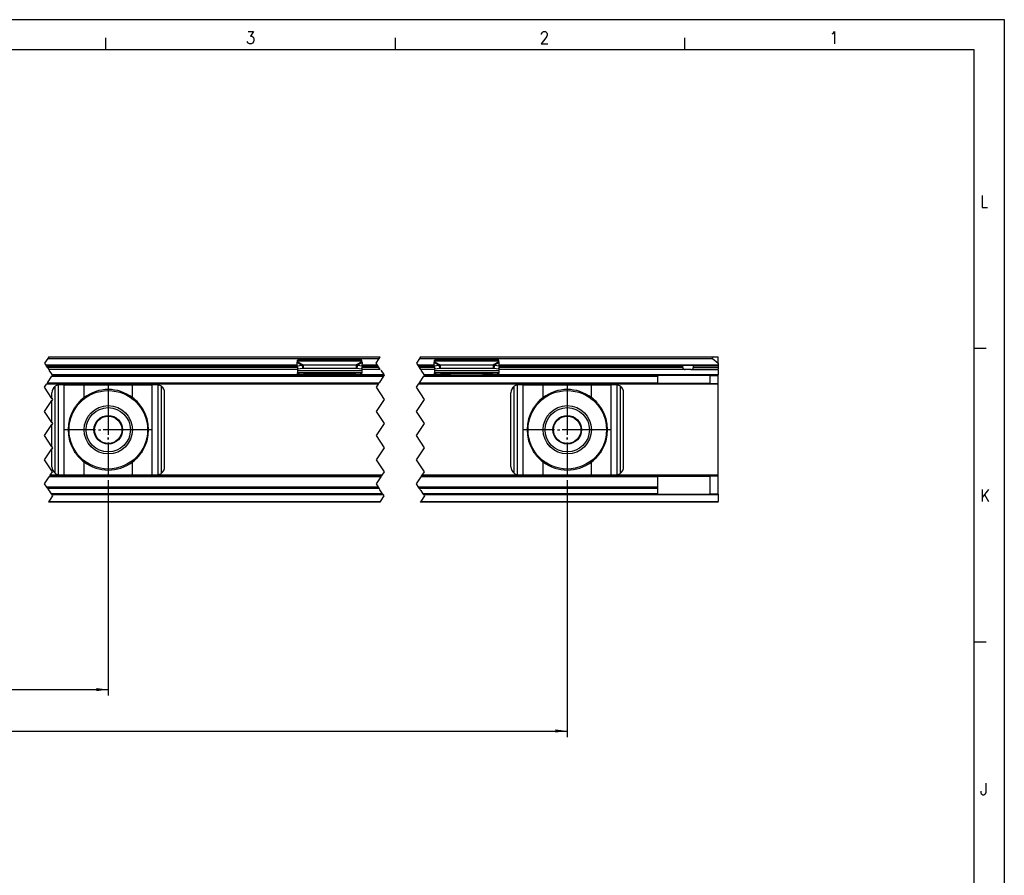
# Model space of a CAD drawing. Header units: millimetres. Extents: x -418 to 2750, y -1084 to 1393.
# Tile 33 of 74: x 259 to 422, y 302 to 443. Entities that reach past the tile are written whole.
import ezdxf

# ---------------------------------------------------------------- set-up
doc = ezdxf.new("R2010")
doc.units = ezdxf.units.MM
doc.linetypes.add('DOT_CENTER', pattern=[14, 12, -1, 0, -1])
doc.layers.add('1', color=7, linetype='Continuous')
doc.styles.add('CONVERTER_12', font='txt.shx', dxfattribs={"width": 0.9})
doc.dimstyles.new('ME10_DIM_36', dxfattribs={"dimtxt": 3, "dimasz": 3, "dimexe": 1.5, "dimexo": 1.5, "dimgap": 1.5, "dimtad": 1, "dimdsep": 46, "dimtxsty": 'CONVERTER_12', "dimsah": 1, "dimcen": 0.09, "dimclrd": 2, "dimclre": 2, "dimclrt": 2, "dimadec": 0, "dimazin": 0, "dimtol": 1, "dimtp": 0.25, "dimtm": 0.25, "dimtfac": 0.75, "dimtdec": 0, "dimtix": 1, "dimtmove": 0, "dimatfit": 3, "dimfxl": 1, "dimtolj": 1, "dimtzin": 0, "dimarcsym": 0})
doc.dimstyles.new('ME10_DIM_45', dxfattribs={"dimtxt": 3, "dimasz": 3, "dimexe": 1.5, "dimexo": 1.5, "dimgap": 1.5, "dimtad": 1, "dimdsep": 46, "dimtxsty": 'CONVERTER_12', "dimsah": 1, "dimcen": 0.09, "dimclrd": 2, "dimclre": 2, "dimclrt": 2, "dimadec": 0, "dimazin": 0, "dimtol": 1, "dimtp": 0.25, "dimtm": 0.25, "dimtfac": 0.75, "dimtdec": 0, "dimtix": 1, "dimtmove": 0, "dimatfit": 3, "dimfxl": 1, "dimtolj": 1, "dimtzin": 0, "dimarcsym": 0})

# ---------------------------------------------------------------- blocks, each defined once
blk = doc.blocks.new('SOPORTE_SV2__26', base_point=(-493.09, 545.35))
at = {"color": 2, "linetype": 'DOT_CENTER'}
for p, q in [((395.38, 581.1), (394.58, 579.9)), ((394.58, 579.9), (394.91, 579.4)), ((395.61, 581.45), (395.38, 581.1)), ((476.93, 579.9), (477.73, 581.1)), ((477.26, 579.4), (476.93, 579.9)), ((477.73, 581.1), (477.96, 581.45)), ((487.73, 581.1), (486.93, 579.9)), ((486.93, 579.9), (487.26, 579.4)), ((487.96, 581.45), (487.73, 581.1)), ((394.91, 579.4), (394.95, 579.35)), ((395.08, 579.15), (394.95, 579.35)), ((395.28, 578.85), (395.08, 579.15)), ((395.28, 578.85), (395.61, 578.35)), ((396.48, 577.05), (395.75, 578.15)), ((477.3, 579.35), (477.26, 579.4)), ((477.3, 579.35), (477.43, 579.15)), ((477.43, 579.15), (477.63, 578.85)), ((477.96, 578.35), (477.63, 578.85)), ((478.1, 578.15), (478.83, 577.05)), ((487.26, 579.4), (487.3, 579.35)), ((487.43, 579.15), (487.3, 579.35)), ((487.63, 578.85), (487.43, 579.15)), ((487.63, 578.85), (487.96, 578.35)), ((488.83, 577.05), (488.1, 578.15)), ((395.08, 574.65), (395.21, 574.85)), ((395.35, 575.05), (395.21, 574.85)), ((395.35, 575.05), (396.41, 576.65)), ((396.55, 576.85), (396.41, 576.65)), ((396.58, 576.9), (396.48, 577.05)), ((396.55, 576.85), (396.58, 576.9)), ((477.56, 574.85), (477.43, 574.65)), ((477.56, 574.85), (477.7, 575.05)), ((478.76, 576.65), (477.7, 575.05)), ((478.76, 576.65), (478.9, 576.85)), ((478.83, 577.05), (478.93, 576.9)), ((478.93, 576.9), (478.9, 576.85)), ((487.43, 574.65), (487.56, 574.85)), ((487.7, 575.05), (487.56, 574.85)), ((487.7, 575.05), (488.76, 576.65)), ((488.9, 576.85), (488.76, 576.65)), ((488.93, 576.9), (488.83, 577.05)), ((488.9, 576.85), (488.93, 576.9)), ((394.58, 573.9), (395.08, 574.65)), ((396.41, 571.15), (394.58, 573.9)), ((477.43, 574.65), (476.93, 573.9)), ((476.93, 573.9), (478.93, 570.9)), ((486.93, 573.9), (487.43, 574.65)), ((488.93, 570.9), (486.93, 573.9)), ((394.58, 567.9), (396.41, 570.65)), ((396.41, 571.15), (396.58, 570.9)), ((396.58, 570.9), (396.41, 570.65)), ((478.93, 570.9), (476.93, 567.9)), ((486.93, 567.9), (488.93, 570.9)), ((396.41, 565.15), (394.58, 567.9)), ((476.93, 567.9), (478.93, 564.9)), ((488.93, 564.9), (486.93, 567.9)), ((396.41, 565.15), (396.58, 564.9)), ((394.58, 561.9), (396.41, 564.65)), ((396.58, 564.9), (396.41, 564.65)), ((478.93, 564.9), (476.93, 561.9)), ((486.93, 561.9), (488.93, 564.9)), ((396.41, 559.15), (394.58, 561.9)), ((476.93, 561.9), (478.93, 558.9)), ((488.93, 558.9), (486.93, 561.9)), ((394.58, 555.9), (396.41, 558.65)), ((396.41, 559.15), (396.58, 558.9)), ((396.58, 558.9), (396.41, 558.65)), ((478.93, 558.9), (476.93, 555.9)), ((486.93, 555.9), (488.93, 558.9)), ((396.58, 552.9), (394.58, 555.9)), ((476.93, 555.9), (478.93, 552.9)), ((488.93, 552.9), (486.93, 555.9)), ((396.01, 552.05), (396.58, 552.9)), ((478.93, 552.9), (478.36, 552.05)), ((488.36, 552.05), (488.93, 552.9)), ((394.58, 549.9), (395.75, 551.65)), ((395.88, 551.85), (395.75, 551.65)), ((395.88, 551.85), (396.01, 552.05)), ((478.1, 551.65), (476.93, 549.9)), ((478.1, 551.65), (478.23, 551.85)), ((478.36, 552.05), (478.23, 551.85)), ((486.93, 549.9), (488.1, 551.65)), ((488.23, 551.85), (488.1, 551.65)), ((488.23, 551.85), (488.36, 552.05)), ((395.13, 549.07), (394.58, 549.9)), ((395.32, 548.79), (395.13, 549.07)), ((395.32, 548.79), (395.54, 548.46)), ((395.54, 548.46), (396.2, 547.47)), ((476.93, 549.9), (477.48, 549.07)), ((477.48, 549.07), (477.67, 548.79)), ((477.89, 548.46), (477.67, 548.79)), ((478.55, 547.47), (477.89, 548.46)), ((487.48, 549.07), (486.93, 549.9)), ((487.67, 548.79), (487.48, 549.07)), ((487.89, 548.46), (487.67, 548.79)), ((487.89, 548.46), (488.02, 548.26)), ((488.02, 548.26), (488.55, 547.47)), ((395.68, 545.55), (395.55, 545.35)), ((396.58, 546.9), (395.68, 545.55)), ((396.2, 547.47), (396.28, 547.35)), ((396.41, 547.15), (396.28, 547.35)), ((396.41, 547.15), (396.58, 546.9)), ((477.9, 545.35), (478.03, 545.55)), ((478.03, 545.55), (478.93, 546.9)), ((478.63, 547.35), (478.55, 547.47)), ((478.63, 547.35), (478.76, 547.15)), ((478.93, 546.9), (478.76, 547.15)), ((488.03, 545.55), (487.9, 545.35)), ((488.93, 546.9), (488.03, 545.55)), ((488.55, 547.47), (488.63, 547.35)), ((488.76, 547.15), (488.63, 547.35)), ((488.76, 547.15), (488.93, 546.9))]:
    blk.add_line(p, q, dxfattribs=at)
at = {"color": 3, "linetype": 'Continuous'}
for p, q in [((395.38, 581.1), (477.73, 581.1)), ((457.31, 580.03), (458.5, 579.41)), ((473.41, 580.41), (457.41, 580.41)), ((457.41, 580.23), (458.83, 579.5)), ((473.41, 580.23), (472, 579.5)), ((473.52, 580.03), (472.33, 579.41)), ((487.73, 581.1), (560.49, 581.1)), ((491.31, 580.03), (492.5, 579.41)), ((507.41, 580.41), (491.41, 580.41)), ((491.41, 580.23), (492.83, 579.5)), ((507.41, 580.23), (506, 579.5)), ((507.52, 580.03), (506.33, 579.41)), ((457.32, 579.4), (394.91, 579.4)), ((395.08, 579.15), (457.35, 579.15)), ((457.41, 578.85), (395.28, 578.85)), ((473.41, 578.01), (457.41, 578.01)), ((477.63, 578.85), (473.41, 578.85)), ((473.48, 579.15), (477.43, 579.15)), ((477.26, 579.4), (473.51, 579.4)), ((491.32, 579.4), (487.26, 579.4)), ((487.43, 579.15), (491.35, 579.15)), ((491.41, 578.85), (487.63, 578.85)), ((507.41, 578.01), (491.41, 578.01)), ((553.1, 578.85), (507.41, 578.85)), ((507.48, 579.15), (553.1, 579.15)), ((561.91, 579.4), (507.51, 579.4)), ((561.91, 579.15), (555.73, 579.15)), ((555.73, 578.85), (561.91, 578.85)), ((395.35, 575.05), (477.7, 575.05)), ((396.41, 576.65), (478.76, 576.65)), ((396.48, 577.05), (457.5, 577.05)), ((471.92, 577.13), (458.91, 577.13)), ((458.91, 577.02), (458.91, 576.95)), ((471.92, 576.95), (471.92, 577.02)), ((473.33, 577.05), (478.83, 577.05)), ((487.7, 575.05), (546.91, 575.05)), ((488.76, 576.65), (546.91, 576.65)), ((488.83, 577.05), (491.5, 577.05)), ((505.92, 577.13), (492.91, 577.13)), ((492.91, 577.02), (492.91, 576.95)), ((505.92, 576.95), (505.92, 577.02)), ((507.33, 577.05), (561.91, 577.05)), ((477.43, 574.65), (395.08, 574.65)), ((397.21, 552.55), (397.21, 574.15)), ((398.01, 552.19), (398.01, 574.51)), ((399.49, 552.15), (399.49, 574.55)), ((404.41, 571.34), (404.41, 574.55)), ((416.42, 571.34), (416.42, 574.55)), ((421.34, 552.15), (421.34, 574.55)), ((422.82, 552.19), (422.82, 574.51)), ((423.61, 552.55), (423.61, 574.15)), ((561.91, 574.65), (487.43, 574.65)), ((511.21, 552.55), (511.21, 574.15)), ((512.01, 552.19), (512.01, 574.51)), ((513.49, 552.15), (513.49, 574.55)), ((518.41, 571.34), (518.41, 574.55)), ((530.42, 571.34), (530.42, 574.55)), ((535.34, 552.15), (535.34, 574.55)), ((536.82, 552.19), (536.82, 574.51)), ((537.61, 552.55), (537.61, 574.15)), ((404.41, 552.15), (404.41, 555.36)), ((416.42, 552.15), (416.42, 555.36)), ((518.41, 552.15), (518.41, 555.36)), ((530.42, 552.15), (530.42, 555.36)), ((478.1, 551.65), (395.75, 551.65)), ((478.36, 552.05), (396.01, 552.05)), ((546.91, 551.65), (488.1, 551.65)), ((561.91, 552.05), (488.36, 552.05)), ((477.67, 548.79), (395.32, 548.79)), ((546.91, 548.79), (487.67, 548.79)), ((395.68, 545.55), (478.03, 545.55)), ((478.55, 547.47), (396.2, 547.47)), ((478.76, 547.15), (396.41, 547.15)), ((488.03, 545.55), (561.91, 545.55)), ((546.91, 547.47), (488.55, 547.47)), ((561.91, 547.15), (488.76, 547.15))]:
    blk.add_line(p, q, dxfattribs=at)
at = {"color": 7, "linetype": 'Continuous'}
for p, q in [((395.61, 581.45), (477.96, 581.45)), ((457.33, 579.23), (457.31, 580.03)), ((457.41, 580.41), (457.41, 580.62)), ((473.41, 580.62), (457.41, 580.62)), ((457.41, 580.23), (457.41, 580.41)), ((473.41, 580.41), (473.41, 580.62)), ((473.41, 580.23), (473.41, 580.41)), ((473.5, 579.23), (473.52, 580.03)), ((487.96, 581.45), (560.62, 581.45)), ((491.33, 579.23), (491.31, 580.03)), ((491.41, 580.41), (491.41, 580.62)), ((507.41, 580.62), (491.41, 580.62)), ((491.41, 580.23), (491.41, 580.41)), ((507.41, 580.41), (507.41, 580.62)), ((507.41, 580.23), (507.41, 580.41)), ((507.5, 579.23), (507.52, 580.03)), ((560.49, 581.1), (561.91, 579.9)), ((560.62, 581.45), (561.91, 581.45)), ((561.91, 579.9), (561.91, 581.45)), ((561.91, 579.9), (561.91, 579.4)), ((457.32, 579.35), (394.95, 579.35)), ((457.41, 578.35), (395.61, 578.35)), ((457.33, 579.23), (458.5, 579.41)), ((457.33, 579.23), (457.51, 578.5)), ((457.41, 578.88), (457.41, 578.01)), ((457.41, 578.01), (457.41, 577.52)), ((457.41, 577.24), (457.41, 577.52)), ((473.41, 577.52), (457.41, 577.52)), ((457.41, 577.24), (457.41, 577.06)), ((457.51, 578.5), (458.68, 578.68)), ((458.5, 579.41), (458.61, 578.97)), ((458.61, 578.97), (458.68, 578.68)), ((458.83, 579.5), (472, 579.5)), ((458.83, 579.5), (458.83, 578.99)), ((458.83, 578.99), (458.83, 578.65)), ((458.83, 578.65), (472, 578.65)), ((472, 579.5), (472, 578.99)), ((472, 578.99), (472, 578.65)), ((472.22, 578.97), (472.15, 578.68)), ((472.15, 578.68), (473.32, 578.5)), ((472.33, 579.41), (472.22, 578.97)), ((472.33, 579.41), (473.5, 579.23)), ((473.5, 579.23), (473.32, 578.5)), ((473.41, 578.88), (473.41, 578.01)), ((477.96, 578.35), (473.41, 578.35)), ((473.41, 578.01), (473.41, 577.52)), ((473.41, 577.24), (473.41, 577.52)), ((473.41, 577.24), (473.41, 577.06)), ((477.3, 579.35), (473.51, 579.35)), ((491.32, 579.35), (487.3, 579.35)), ((491.41, 578.35), (487.96, 578.35)), ((491.33, 579.23), (492.5, 579.41)), ((491.33, 579.23), (491.51, 578.5)), ((491.41, 578.88), (491.41, 578.01)), ((491.41, 578.01), (491.41, 577.52)), ((491.41, 577.24), (491.41, 577.52)), ((507.41, 577.52), (491.41, 577.52)), ((491.41, 577.24), (491.41, 577.06)), ((491.51, 578.5), (492.68, 578.68)), ((492.5, 579.41), (492.61, 578.97)), ((492.61, 578.97), (492.68, 578.68)), ((492.83, 579.5), (492.83, 578.99)), ((492.83, 579.5), (506, 579.5)), ((492.83, 578.99), (492.83, 578.65)), ((492.83, 578.65), (506, 578.65)), ((506, 579.5), (506, 578.99)), ((506, 578.99), (506, 578.65)), ((506.22, 578.97), (506.15, 578.68)), ((506.15, 578.68), (507.32, 578.5)), ((506.33, 579.41), (506.22, 578.97)), ((506.33, 579.41), (507.5, 579.23)), ((507.5, 579.23), (507.32, 578.5)), ((507.41, 578.88), (507.41, 578.01)), ((553.73, 578.35), (507.41, 578.35)), ((507.41, 578.01), (507.41, 577.52)), ((507.41, 577.24), (507.41, 577.52)), ((507.41, 577.24), (507.41, 577.06)), ((552.97, 579.35), (507.51, 579.35)), ((555.86, 579.35), (552.97, 579.35)), ((553.1, 578.85), (553.1, 579.15)), ((555.1, 578.35), (553.73, 578.35)), ((555.1, 578.35), (561.91, 578.35)), ((555.73, 578.85), (555.73, 579.15)), ((561.91, 579.35), (555.86, 579.35)), ((561.91, 579.35), (561.91, 579.4)), ((561.91, 579.35), (561.91, 579.15)), ((561.91, 579.15), (561.91, 578.85)), ((561.91, 578.85), (561.91, 578.35)), ((561.91, 578.15), (561.91, 577.05)), ((395.21, 574.85), (477.56, 574.85)), ((460.18, 576.85), (396.55, 576.85)), ((458.91, 577.13), (462.41, 576.86)), ((458.91, 577.13), (458.91, 577.02)), ((460.18, 576.85), (458.91, 576.95)), ((470.65, 576.85), (460.18, 576.85)), ((468.41, 576.86), (471.92, 577.13)), ((471.92, 576.95), (470.65, 576.85)), ((470.65, 576.85), (478.9, 576.85)), ((471.92, 577.02), (471.92, 577.13)), ((487.56, 574.85), (546.91, 574.85)), ((488.9, 576.85), (494.18, 576.85)), ((492.91, 577.13), (496.41, 576.86)), ((492.91, 577.13), (492.91, 577.02)), ((494.18, 576.85), (492.91, 576.95)), ((494.18, 576.85), (504.65, 576.85)), ((502.41, 576.86), (505.92, 577.13)), ((505.92, 576.95), (504.65, 576.85)), ((504.65, 576.85), (546.91, 576.85)), ((505.92, 577.02), (505.92, 577.13)), ((546.91, 576.85), (546.91, 576.65)), ((559.91, 576.85), (546.91, 576.85)), ((546.91, 575.05), (546.91, 576.65)), ((546.91, 574.85), (546.91, 575.05)), ((559.91, 574.85), (546.91, 574.85)), ((559.91, 574.85), (559.91, 576.85)), ((559.91, 576.85), (561.91, 576.85)), ((559.91, 574.85), (561.91, 574.85)), ((561.91, 576.85), (561.91, 577.05)), ((561.91, 574.85), (561.91, 576.85)), ((561.91, 574.65), (561.91, 574.85)), ((396.41, 571.15), (396.41, 572.55)), ((399.49, 574.55), (398.41, 574.55)), ((399.49, 574.55), (404.41, 574.55)), ((404.41, 574.55), (416.42, 574.55)), ((416.42, 574.55), (421.34, 574.55)), ((422.41, 574.55), (421.34, 574.55)), ((424.41, 554.15), (424.41, 572.55)), ((510.41, 554.15), (510.41, 572.55)), ((513.49, 574.55), (512.41, 574.55)), ((513.49, 574.55), (518.41, 574.55)), ((518.41, 574.55), (530.42, 574.55)), ((530.42, 574.55), (535.34, 574.55)), ((536.41, 574.55), (535.34, 574.55)), ((538.41, 554.15), (538.41, 572.55)), ((561.91, 552.05), (561.91, 574.65)), ((396.41, 565.15), (396.41, 570.65)), ((396.41, 559.15), (396.41, 564.65)), ((396.41, 554.15), (396.41, 558.65)), ((478.23, 551.85), (395.88, 551.85)), ((398.41, 552.15), (399.49, 552.15)), ((399.49, 552.15), (404.41, 552.15)), ((404.41, 552.15), (416.42, 552.15)), ((416.42, 552.15), (421.34, 552.15)), ((421.34, 552.15), (422.41, 552.15)), ((546.91, 551.85), (488.23, 551.85)), ((512.41, 552.15), (513.49, 552.15)), ((513.49, 552.15), (518.41, 552.15)), ((518.41, 552.15), (530.42, 552.15)), ((530.42, 552.15), (535.34, 552.15)), ((535.34, 552.15), (536.41, 552.15)), ((546.91, 551.85), (546.91, 551.65)), ((546.91, 551.85), (559.91, 551.85)), ((546.91, 549.07), (546.91, 551.65)), ((559.91, 547.35), (559.91, 551.85)), ((561.91, 551.85), (559.91, 551.85)), ((561.91, 551.85), (561.91, 552.05)), ((561.91, 547.35), (561.91, 551.85)), ((477.48, 549.07), (395.13, 549.07)), ((546.91, 549.07), (487.48, 549.07)), ((546.91, 548.79), (546.91, 549.07)), ((546.91, 547.47), (546.91, 548.79)), ((477.9, 545.35), (395.55, 545.35)), ((478.63, 547.35), (396.28, 547.35)), ((561.91, 545.35), (487.9, 545.35)), ((546.91, 547.35), (488.63, 547.35)), ((546.91, 547.35), (546.91, 547.47)), ((546.91, 547.35), (559.91, 547.35)), ((561.91, 547.35), (559.91, 547.35)), ((561.91, 547.35), (561.91, 547.15)), ((561.91, 547.15), (561.91, 545.55)), ((561.91, 545.35), (561.91, 545.55))]:
    blk.add_line(p, q, dxfattribs=at)
for centre, radius in [((410.41, 563.35), 9.75), ((524.41, 563.35), 9.75), ((410.41, 563.35), 6), ((410.41, 563.35), 5.5), ((524.41, 563.35), 6), ((524.41, 563.35), 5.5), ((410.41, 563.35), 3.55), ((410.41, 563.35), 3.4), ((524.41, 563.35), 3.55), ((524.41, 563.35), 3.4)]:
    blk.add_circle(centre, radius, dxfattribs=at)
for centre, radius, start, end in [((560.62, 581.25), 0.2, 90, 230), ((398.41, 572.55), 2, 126.8699, 180), ((398.41, 572.55), 2, 101.598, 126.8699), ((398.41, 572.55), 2, 90, 101.598), ((410.41, 563.35), 10, 53.076, 126.924), ((422.41, 572.55), 2, 78.402, 90), ((422.41, 572.55), 2, 53.1301, 78.402), ((422.41, 572.55), 2, 0, 53.1301), ((512.41, 572.55), 2, 126.8699, 180), ((512.41, 572.55), 2, 101.598, 126.8699), ((512.41, 572.55), 2, 90, 101.598), ((524.41, 563.35), 10, 53.076, 126.924), ((536.41, 572.55), 2, 78.402, 90), ((536.41, 572.55), 2, 53.1301, 78.402), ((536.41, 572.55), 2, 0, 53.1301), ((410.41, 563.35), 10, 126.924, 138.5708), ((410.41, 563.35), 10, 41.4292, 53.076), ((524.41, 563.35), 10, 126.924, 138.5708), ((524.41, 563.35), 10, 41.4292, 53.076), ((410.41, 563.35), 10, 148.2363, 211.7637), ((410.41, 563.35), 10, 328.2362, 31.7638), ((524.41, 563.35), 10, 148.2363, 211.7637), ((524.41, 563.35), 10, 328.2362, 31.7638), ((410.41, 563.35), 10, 221.4292, 233.076), ((410.41, 563.35), 10, 233.076, 306.924), ((410.41, 563.35), 10, 306.924, 318.5708), ((524.41, 563.35), 10, 221.4292, 233.076), ((524.41, 563.35), 10, 233.076, 306.924), ((524.41, 563.35), 10, 306.924, 318.5708), ((398.41, 554.15), 2, 180, 233.1301), ((422.41, 554.15), 2, 306.8699, 0), ((512.41, 554.15), 2, 180, 233.1301), ((536.41, 554.15), 2, 306.8699, 0), ((398.41, 554.15), 2, 233.1301, 258.402), ((398.41, 554.15), 2, 258.402, 270), ((422.41, 554.15), 2, 270, 281.598), ((422.41, 554.15), 2, 281.598, 306.8699), ((512.41, 554.15), 2, 233.1301, 258.402), ((512.41, 554.15), 2, 258.402, 270), ((536.41, 554.15), 2, 270, 281.598), ((536.41, 554.15), 2, 281.598, 306.8699)]:
    blk.add_arc(centre, radius, start, end, dxfattribs=at)
for points, knots in [([(457.31, 580.03), (457.32, 580.05), (457.33, 580.08), (457.36, 580.14), (457.39, 580.19), (457.4, 580.22), (457.41, 580.23)], [0, 0, 0, 0, 0.0630544, 0.1234867, 0.1753749, 0.2333288, 0.2333288, 0.2333288, 0.2333288]), ([(473.52, 580.03), (473.52, 580.04), (473.5, 580.08), (473.47, 580.14), (473.44, 580.19), (473.42, 580.22), (473.41, 580.23)], [0, 0, 0, 0, 0.0583422, 0.1234865, 0.1837171, 0.2333289, 0.2333289, 0.2333289, 0.2333289]), ([(491.31, 580.03), (491.31, 580.04), (491.33, 580.08), (491.36, 580.13), (491.39, 580.19), (491.4, 580.22), (491.41, 580.23)], [0, 0, 0, 0, 0.0583422, 0.1234865, 0.1753748, 0.2333287, 0.2333287, 0.2333287, 0.2333287]), ([(507.52, 580.03), (507.51, 580.05), (507.5, 580.09), (507.47, 580.14), (507.44, 580.19), (507.42, 580.22), (507.41, 580.23)], [0, 0, 0, 0, 0.0669463, 0.1234866, 0.1837172, 0.233329, 0.233329, 0.233329, 0.233329]), ([(457.41, 577.24), (457.54, 577.23), (457.79, 577.22), (458.16, 577.19), (458.53, 577.16), (458.78, 577.14), (458.91, 577.13)], [0, 0, 0, 0, 0.373743, 0.74735, 1.121191, 1.494893, 1.494893, 1.494893, 1.494893]), ([(458.5, 579.41), (458.52, 579.42), (458.58, 579.44), (458.66, 579.46), (458.75, 579.49), (458.8, 579.5), (458.83, 579.5)], [0, 0, 0, 0, 0.0837038, 0.1730262, 0.2585914, 0.3435203, 0.3435203, 0.3435203, 0.3435203]), ([(458.68, 578.68), (458.69, 578.68), (458.72, 578.67), (458.76, 578.66), (458.79, 578.65), (458.82, 578.65), (458.83, 578.65)], [0, 0, 0, 0, 0.0372861, 0.0751943, 0.1129244, 0.1512902, 0.1512902, 0.1512902, 0.1512902]), ([(471.92, 577.13), (472.05, 577.14), (472.3, 577.16), (472.67, 577.19), (473.04, 577.22), (473.29, 577.23), (473.41, 577.24)], [0, 0, 0, 0, 0.373696, 0.747543, 1.121146, 1.494893, 1.494893, 1.494893, 1.494893]), ([(472, 579.5), (472.03, 579.5), (472.09, 579.48), (472.17, 579.46), (472.25, 579.44), (472.31, 579.42), (472.33, 579.41)], [0, 0, 0, 0, 0.0879177, 0.170494, 0.2598163, 0.3435202, 0.3435202, 0.3435202, 0.3435202]), ([(472, 578.65), (472.01, 578.65), (472.04, 578.65), (472.07, 578.66), (472.11, 578.67), (472.14, 578.68), (472.15, 578.68)], [0, 0, 0, 0, 0.0383658, 0.0760959, 0.1140041, 0.1512902, 0.1512902, 0.1512902, 0.1512902]), ([(491.41, 577.24), (491.54, 577.23), (491.79, 577.22), (492.16, 577.19), (492.53, 577.16), (492.78, 577.14), (492.91, 577.13)], [0, 0, 0, 0, 0.373748, 0.74735, 1.121191, 1.494893, 1.494893, 1.494893, 1.494893]), ([(492.5, 579.41), (492.52, 579.42), (492.58, 579.44), (492.66, 579.46), (492.75, 579.49), (492.8, 579.5), (492.83, 579.5)], [0, 0, 0, 0, 0.0837038, 0.1730262, 0.2625573, 0.3435202, 0.3435202, 0.3435202, 0.3435202]), ([(492.68, 578.68), (492.69, 578.68), (492.72, 578.67), (492.76, 578.66), (492.79, 578.65), (492.82, 578.65), (492.83, 578.65)], [0, 0, 0, 0, 0.0372861, 0.0751943, 0.1129244, 0.1512902, 0.1512902, 0.1512902, 0.1512902]), ([(505.92, 577.13), (506.05, 577.14), (506.3, 577.16), (506.67, 577.19), (507.04, 577.22), (507.29, 577.23), (507.41, 577.24)], [0, 0, 0, 0, 0.373702, 0.747543, 1.121151, 1.494893, 1.494893, 1.494893, 1.494893]), ([(506, 579.5), (506.03, 579.5), (506.08, 579.49), (506.17, 579.46), (506.25, 579.44), (506.31, 579.42), (506.33, 579.41)], [0, 0, 0, 0, 0.0849289, 0.1704941, 0.2598165, 0.3435203, 0.3435203, 0.3435203, 0.3435203]), ([(506, 578.65), (506.01, 578.65), (506.04, 578.65), (506.07, 578.66), (506.11, 578.67), (506.14, 578.68), (506.15, 578.68)], [0, 0, 0, 0, 0.0383658, 0.0760959, 0.1140041, 0.1512902, 0.1512902, 0.1512902, 0.1512902]), ([(553.1, 579.15), (553.1, 579.15), (553.1, 579.15), (553.1, 579.16), (553.1, 579.18), (553.1, 579.2), (553.09, 579.21), (553.09, 579.24), (553.08, 579.27), (553.06, 579.29), (553.05, 579.31), (553.04, 579.32), (553.03, 579.33), (553.01, 579.34), (552.99, 579.35), (552.98, 579.35), (552.97, 579.35)], [0, 0, 0, 0, 0.0032225, 0.006338, 0.0261841, 0.0458198, 0.0650336, 0.0838033, 0.1212628, 0.1560489, 0.1700967, 0.1867748, 0.202089, 0.2138998, 0.237506, 0.2593409, 0.2593409, 0.2593409, 0.2593409]), ([(553.1, 578.85), (553.1, 578.84), (553.1, 578.81), (553.11, 578.78), (553.11, 578.75), (553.12, 578.7), (553.13, 578.65), (553.16, 578.59), (553.19, 578.54), (553.22, 578.5), (553.26, 578.47), (553.31, 578.43), (553.39, 578.39), (553.5, 578.36), (553.61, 578.35), (553.69, 578.35), (553.73, 578.35)], [0, 0, 0, 0, 0.0380438, 0.0700721, 0.1023976, 0.1388853, 0.2023995, 0.2686266, 0.3257337, 0.3745868, 0.4257433, 0.4743733, 0.5784297, 0.6876464, 0.7990079, 0.9187136, 0.9187136, 0.9187136, 0.9187136]), ([(555.1, 578.35), (555.14, 578.35), (555.22, 578.35), (555.33, 578.36), (555.44, 578.39), (555.52, 578.43), (555.57, 578.47), (555.61, 578.5), (555.64, 578.54), (555.67, 578.59), (555.7, 578.65), (555.71, 578.71), (555.73, 578.78), (555.73, 578.83), (555.73, 578.85)], [0, 0, 0, 0, 0.1197057, 0.2310672, 0.3402839, 0.4443402, 0.4929703, 0.5441268, 0.5929799, 0.650087, 0.7163141, 0.7798283, 0.8493529, 0.9186607, 0.9186607, 0.9186607, 0.9186607]), ([(555.86, 579.35), (555.85, 579.35), (555.85, 579.35), (555.84, 579.35), (555.83, 579.34), (555.81, 579.34), (555.8, 579.33), (555.79, 579.32), (555.78, 579.31), (555.77, 579.3), (555.76, 579.28), (555.76, 579.27), (555.75, 579.25), (555.74, 579.23), (555.73, 579.21), (555.73, 579.19), (555.73, 579.17), (555.73, 579.15), (555.73, 579.15), (555.73, 579.15)], [0, 0, 0, 0, 0.0106385, 0.0215687, 0.0320364, 0.0455534, 0.0601189, 0.0726781, 0.0876902, 0.1034044, 0.1202554, 0.1377955, 0.1549667, 0.1757054, 0.196236, 0.2222822, 0.2531544, 0.2562699, 0.2594924, 0.2594924, 0.2594924, 0.2594924]), ([(458.91, 576.95), (458.78, 576.96), (458.53, 576.98), (458.16, 577), (457.79, 577.03), (457.54, 577.05), (457.41, 577.06)], [0, 0, 0, 0, 0.373648, 0.747439, 1.120992, 1.494694, 1.494694, 1.494694, 1.494694]), ([(473.41, 577.06), (473.29, 577.05), (473.04, 577.03), (472.67, 577), (472.3, 576.98), (472.05, 576.96), (471.92, 576.95)], [0, 0, 0, 0, 0.373703, 0.747255, 1.121053, 1.494694, 1.494694, 1.494694, 1.494694]), ([(492.91, 576.95), (492.78, 576.96), (492.53, 576.98), (492.16, 577), (491.79, 577.03), (491.54, 577.05), (491.41, 577.06)], [0, 0, 0, 0, 0.373642, 0.747439, 1.120998, 1.494694, 1.494694, 1.494694, 1.494694]), ([(507.41, 577.06), (507.29, 577.05), (507.04, 577.03), (506.67, 577), (506.3, 576.98), (506.05, 576.96), (505.92, 576.95)], [0, 0, 0, 0, 0.373698, 0.747255, 1.121052, 1.494694, 1.494694, 1.494694, 1.494694]), ([(401.91, 568.61), (401.99, 568.73), (402.16, 568.96), (402.41, 569.3), (402.66, 569.64), (402.83, 569.86), (402.92, 569.97)], [0, 0, 0, 0, 0.425548, 0.842522, 1.267064, 1.685169, 1.685169, 1.685169, 1.685169]), ([(417.91, 569.97), (418, 569.86), (418.17, 569.64), (418.42, 569.3), (418.67, 568.96), (418.84, 568.73), (418.92, 568.61)], [0, 0, 0, 0, 0.418104, 0.842646, 1.25962, 1.685167, 1.685167, 1.685167, 1.685167]), ([(515.91, 568.61), (515.99, 568.73), (516.16, 568.96), (516.41, 569.3), (516.66, 569.64), (516.83, 569.86), (516.92, 569.97)], [0, 0, 0, 0, 0.425548, 0.842522, 1.267064, 1.685169, 1.685169, 1.685169, 1.685169]), ([(531.91, 569.97), (532, 569.86), (532.17, 569.64), (532.42, 569.3), (532.67, 568.96), (532.84, 568.73), (532.92, 568.61)], [0, 0, 0, 0, 0.418104, 0.842646, 1.25962, 1.685167, 1.685167, 1.685167, 1.685167]), ([(402.92, 556.73), (402.83, 556.84), (402.66, 557.06), (402.41, 557.4), (402.16, 557.74), (401.99, 557.97), (401.91, 558.09)], [0, 0, 0, 0, 0.418104, 0.842647, 1.259621, 1.685169, 1.685169, 1.685169, 1.685169]), ([(418.92, 558.09), (418.84, 557.97), (418.67, 557.74), (418.42, 557.4), (418.17, 557.06), (418, 556.84), (417.91, 556.73)], [0, 0, 0, 0, 0.425548, 0.842521, 1.267063, 1.685167, 1.685167, 1.685167, 1.685167]), ([(516.92, 556.73), (516.83, 556.84), (516.66, 557.06), (516.41, 557.4), (516.16, 557.74), (515.99, 557.97), (515.91, 558.09)], [0, 0, 0, 0, 0.418104, 0.842647, 1.259621, 1.685169, 1.685169, 1.685169, 1.685169]), ([(532.92, 558.09), (532.84, 557.97), (532.67, 557.74), (532.42, 557.4), (532.17, 557.06), (532, 556.84), (531.91, 556.73)], [0, 0, 0, 0, 0.425548, 0.842521, 1.267063, 1.685167, 1.685167, 1.685167, 1.685167])]:
    blk.add_open_spline(points, degree=3, knots=knots, dxfattribs=at)
at = {"layer": '1', "color": 2, "linetype": 'DOT_CENTER'}
for p, q in [((410.41, 574.35), (410.41, 552.35)), ((410.41, 574.1), (410.41, 552.6)), ((524.41, 574.35), (524.41, 552.35)), ((524.41, 574.1), (524.41, 552.6)), ((421.41, 563.35), (399.41, 563.35)), ((421.16, 563.35), (399.66, 563.35)), ((535.41, 563.35), (513.41, 563.35)), ((535.16, 563.35), (513.66, 563.35))]:
    blk.add_line(p, q, dxfattribs=at)
blk = doc.blocks.new('*D100')
at = {"layer": '1', "color": 2, "linetype": 'Continuous'}
for p, q in [((41.41, 554.35), (41.41, 487)), ((524.41, 550.85), (524.41, 487)), ((41.41, 488.5), (524.41, 488.5))]:
    blk.add_line(p, q, dxfattribs=at)
at = {"layer": '1', "color": 2}
for points in [[(44.41, 488.9), (44.41, 488.11), (41.41, 488.5)], [(521.41, 488.11), (521.41, 488.9), (524.41, 488.5)]]:
    blk.add_solid(points, dxfattribs=at)
at = {"layer": '1', "color": 2, "insert": (282.11, 490.3), "char_height": 3, "attachment_point": 7, "rotation": 0.0001, "line_spacing_factor": 0.60024, "style": 'CONVERTER_12'}
blk.add_mtext('\\C2;\\C2;\\C2;1035\\C2;\\H2.25;{\\Fgdt;`}0,25\\C2;[CM/2+15]', dxfattribs=at)
blk = doc.blocks.new('*D109')
at = {"layer": '1', "color": 2, "linetype": 'Continuous'}
for p, q in [((41.41, 554.35), (41.41, 497.29)), ((410.41, 550.85), (410.41, 497.29)), ((41.41, 498.79), (410.41, 498.79))]:
    blk.add_line(p, q, dxfattribs=at)
at = {"layer": '1', "color": 2}
for points in [[(44.41, 499.18), (44.41, 498.39), (41.41, 498.79)], [(407.41, 498.39), (407.41, 499.18), (410.41, 498.79)]]:
    blk.add_solid(points, dxfattribs=at)
at = {"layer": '1', "color": 2, "insert": (137.55, 500.29), "char_height": 3, "attachment_point": 7, "rotation": 0.0001, "line_spacing_factor": 0.60024, "style": 'CONVERTER_12'}
blk.add_mtext('\\C2;\\C2;\\C2;800\\C2;\\H2.25;{\\Fgdt;`}0,25\\C2;', dxfattribs=at)
blk = doc.blocks.new('_A1', base_point=(416.98, -145.5))
at = {"layer": '1', "color": 2, "linetype": 'Continuous'}
for p, q in [((421.98, 443.5), (-418.02, 443.5)), ((421.98, -150.5), (421.98, 443.5)), ((273.15, 440.5), (273.15, 438.5)), ((321.09, 440.5), (321.09, 438.5)), ((369.03, 440.5), (369.03, 438.5)), ((418.98, 389.03), (416.98, 389.03)), ((418.98, 340.37), (416.98, 340.37))]:
    blk.add_line(p, q, dxfattribs=at)
at = {"layer": '1', "color": 7, "linetype": 'Continuous'}
for p, q in [((416.98, 438.5), (-398.02, 438.5)), ((416.98, -145.5), (416.98, 438.5))]:
    blk.add_line(p, q, dxfattribs=at)
at = {"layer": '1', "color": 2, "char_height": 2, "attachment_point": 4, "line_spacing_factor": 1.20048, "style": 'CONVERTER_12'}
for s, insert in [('3', (296.4, 440.52)), ('2', (345.06, 440.52)), ('1', (393, 440.52)), ('L', (417.98, 413.37)), ('K', (417.98, 364.7)), ('J', (417.98, 316.03))]:
    blk.add_mtext(s, dxfattribs=dict(at, insert=insert))
blk = doc.blocks.new('Front3', base_point=(-405.585, 563.4))
blk.add_blockref('SOPORTE_SV2__26', (-493.085, 545.35))
at = {"layer": '1'}
dim = blk.add_linear_dim(base=(41.415, 488.504), p1=(524.415, 552.35), p2=(41.415, 555.85), text='<>[CM/2+15]', dimstyle='ME10_DIM_36', override={"dimpost": '<>[CM/2+15]'}, dxfattribs=at)
dim.commit()
dim.dimension.update_dxf_attribs({"geometry": '*D100', "text_midpoint": (301.738, 491.804), "text_rotation": 0.00014})
dim = blk.add_linear_dim(base=(41.415, 498.786), p1=(410.415, 552.35), p2=(41.415, 555.85), dimstyle='ME10_DIM_45', override={"dimpost": '<>'}, dxfattribs=at)
dim.commit()
dim.dimension.update_dxf_attribs({"geometry": '*D109', "text_midpoint": (145.781, 501.786), "text_rotation": 0.00014})

msp = doc.modelspace()

# ---------------------------------------------------------------- block references
msp.add_blockref('_A1', (416.98, -145.5))
at = {"xscale": 0.66666666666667, "yscale": 0.66666666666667, "zscale": 0.66666666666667}
msp.add_blockref('Front3', (-270.39, 375.6), dxfattribs=at)

doc.saveas('drawing.dxf')
